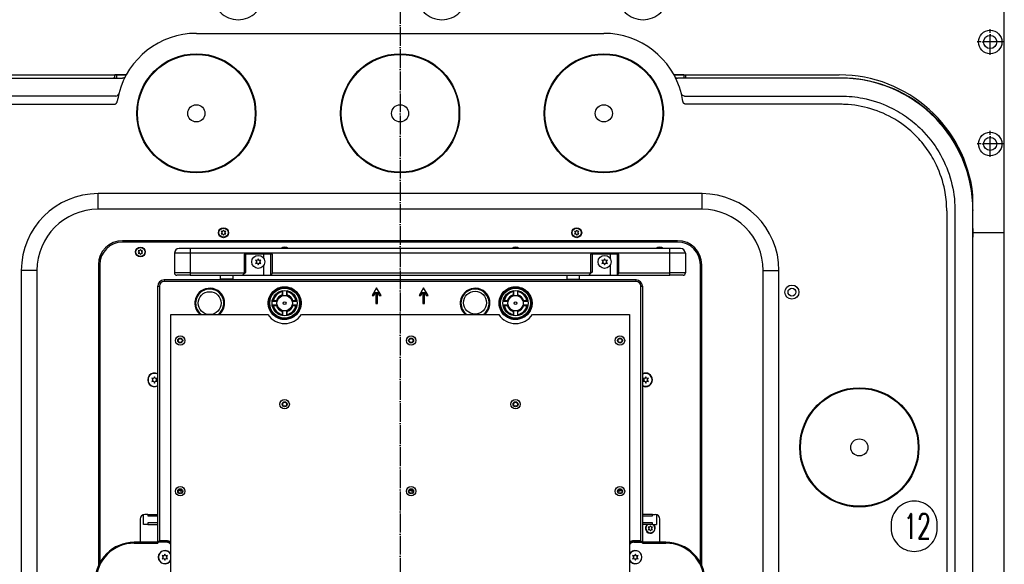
# Model space of a CAD drawing. Extents: x -1763 to 4575, y -3429 to 1051.
# Tile 177 of 193: x 1057 to 1686, y -45 to 303. Entities that reach past the tile are written whole.
import ezdxf

# ---------------------------------------------------------------- set-up
doc = ezdxf.new("R2010")
doc.units = 0
doc.linetypes.add('DASHED', pattern=[15, 7, -8])
doc.linetypes.add('DOT_CENTER', pattern=[14, 12, -1, 0, -1])
doc.layers.get('0').update_dxf_attribs({"linetype": 'CONTINUOUS'})
doc.layers.add('1', color=7, linetype='CONTINUOUS')
doc.layers.add('KONTUR', color=7, linetype='CONTINUOUS')
doc.styles.add('CONVERTER_2', font='txt.shx', dxfattribs={"width": 0.63})

# ---------------------------------------------------------------- blocks, each defined once
blk = doc.blocks.new('MANIPULATOR_TOPVIEW__646', base_point=(-707.79, 3670.62))
at = {"layer": '1', "color": 1, "linetype": 'DOT_CENTER'}
for p, q in [((1676.5, 280.25), (1676.5, 296.75)), ((1684.75, 288.5), (1668.25, 288.5)), ((1676.5, 215.25), (1676.5, 231.75)), ((1684.75, 223.5), (1668.25, 223.5))]:
    blk.add_line(p, q, dxfattribs=at)
at = {"layer": '1', "color": 7, "linetype": 'CONTINUOUS'}
for p, q in [((1019.77, 267.5), (1125.27, 267.5)), ((1474.73, 267.5), (1580.23, 267.5)), ((1665.5, -214), (1665.5, 190.85)), ((1665.5, 167), (1685.5, 167))]:
    blk.add_line(p, q, dxfattribs=at)
for centre, radius in [((1676.5, 288.5), 7.5), ((1676.5, 288.5), 4.2), ((1676.5, 223.5), 7.5), ((1676.5, 223.5), 4.2)]:
    blk.add_circle(centre, radius, dxfattribs=at)
blk.add_arc((1580.23, 181.75), 85.75, 6.0904, 90, dxfattribs=at)
at = {"layer": 'KONTUR', "color": 7, "linetype": 'CONTINUOUS'}
for p, q in [((1685.5, -9.33), (1685.5, 420.5)), ((1685.5, -211), (1685.5, -9.33))]:
    blk.add_line(p, q, dxfattribs=at)
blk = doc.blocks.new('TH_TV__647', base_point=(1686.02, 294))
at = {"color": 3, "linetype": 'CONTINUOUS'}
for p, q in [((1170, 294), (1430, 294)), ((1019, 265.5), (1117, 265.5)), ((1118, 265.5), (1117, 265.5)), ((1117, 265.43), (1117, 265.5)), ((1117, 265.43), (1122.95, 265.43)), ((1119, 267.5), (1118, 267.5)), ((1118, 265.43), (1118, 267.5)), ((1125.27, 267.5), (1119, 267.5)), ((1119, 267.5), (1119, 265.43)), ((1481, 267.5), (1474.73, 267.5)), ((1483, 265.43), (1477.05, 265.43)), ((1481, 267.5), (1482, 267.5)), ((1481, 267.5), (1481, 265.43)), ((1482, 267.5), (1482, 265.43)), ((1483, 265.5), (1482, 265.5)), ((1483, 265.43), (1483, 265.5)), ((1581, 265.5), (1483, 265.5)), ((1118.62, 254.02), (1018.93, 254.02)), ((1481.38, 254.02), (1581.07, 254.02)), ((1019.09, 248.77), (1117.57, 248.77)), ((1580.91, 248.77), (1482.43, 248.77)), ((1636.5, 244.99), (1636.36, 244.84)), ((1638.74, 242.98), (1638.59, 242.83)), ((1642.83, 238.59), (1642.98, 238.74)), ((1644.84, 236.36), (1644.99, 236.5)), ((1492.68, 191.8), (1107.32, 191.8)), ((1107.32, 181.8), (1107.32, 191.8)), ((1492.68, 181.8), (1492.68, 191.8)), ((1492.68, 181.8), (1107.32, 181.8)), ((1648.77, 180.91), (1648.77, -380.91)), ((1654.02, 181.07), (1654.02, -381.07)), ((1665.5, 181.5), (1665.5, 181)), ((1665.5, 169.5), (1665.5, 181)), ((1665.5, -381), (1665.5, 181)), ((1186.92, 167.59), (1185.93, 167.7)), ((1185.93, 167.7), (1186.52, 166.9)), ((1186.52, 166.9), (1185.93, 166.1)), ((1185.93, 166.1), (1186.92, 166.21)), ((1187.32, 168.5), (1186.92, 167.59)), ((1186.92, 166.21), (1187.32, 165.3)), ((1187.72, 167.59), (1187.32, 168.5)), ((1187.32, 165.3), (1187.72, 166.21)), ((1188.71, 167.7), (1187.72, 167.59)), ((1187.72, 166.21), (1188.71, 166.1)), ((1188.12, 166.9), (1188.71, 167.7)), ((1188.71, 166.1), (1188.12, 166.9)), ((1411.29, 167.7), (1411.88, 166.9)), ((1412.28, 167.59), (1411.29, 167.7)), ((1411.88, 166.9), (1411.29, 166.1)), ((1411.29, 166.1), (1412.28, 166.21)), ((1412.68, 168.5), (1412.28, 167.59)), ((1412.28, 166.21), (1412.68, 165.3)), ((1413.08, 167.59), (1412.68, 168.5)), ((1412.68, 165.3), (1413.08, 166.21)), ((1414.07, 167.7), (1413.08, 167.59)), ((1413.08, 166.21), (1414.07, 166.1)), ((1413.48, 166.9), (1414.07, 167.7)), ((1414.07, 166.1), (1413.48, 166.9)), ((1665.5, 169.5), (1665.5, 164)), ((1665.5, 141), (1665.5, 164)), ((1477.08, 161.8), (1122.92, 161.8)), ((1477.08, 160.9), (1122.92, 160.9)), ((1133.94, 155.29), (1132.95, 155.4)), ((1132.95, 155.4), (1133.54, 154.6)), ((1133.54, 154.6), (1132.95, 153.8)), ((1132.95, 153.8), (1133.94, 153.91)), ((1134.34, 156.2), (1133.94, 155.29)), ((1133.94, 153.91), (1134.34, 153)), ((1134.74, 155.29), (1134.34, 156.2)), ((1134.34, 153), (1134.74, 153.91)), ((1135.73, 155.4), (1134.74, 155.29)), ((1134.74, 153.91), (1135.73, 153.8)), ((1135.14, 154.6), (1135.73, 155.4)), ((1135.73, 153.8), (1135.14, 154.6)), ((1166, 153.8), (1156, 153.8)), ((1156, 153.8), (1156, 141.3)), ((1166.01, 156.8), (1159, 156.8)), ((1472, 153.8), (1166, 153.8)), ((1166, 153.8), (1166, 141.3)), ((1472, 156.8), (1166.01, 156.8)), ((1201.51, 153.3), (1200.51, 153.3)), ((1200.51, 153.3), (1200.51, 141.3)), ((1201.51, 141.8), (1201.51, 153.3)), ((1213.01, 153.3), (1201.51, 153.3)), ((1213.01, 150.53), (1213.01, 153.3)), ((1217.51, 153.3), (1213.01, 153.3)), ((1218.51, 153.3), (1217.51, 153.3)), ((1217.51, 139.89), (1217.51, 153.3)), ((1218.51, 141.3), (1218.51, 153.3)), ((1422.49, 153.3), (1421.49, 153.3)), ((1421.49, 153.3), (1421.49, 141.3)), ((1433.99, 153.3), (1422.49, 153.3)), ((1422.49, 153.3), (1422.49, 141.8)), ((1433.99, 153.3), (1433.99, 150.53)), ((1438.49, 153.3), (1433.99, 153.3)), ((1439.49, 153.3), (1438.49, 153.3)), ((1438.49, 153.3), (1438.49, 139.89)), ((1439.49, 141.3), (1439.49, 153.3)), ((1472, 153.8), (1472, 156.8)), ((1479, 156.8), (1472, 156.8)), ((1482, 153.8), (1472, 153.8)), ((1472, 141.3), (1472, 153.8)), ((1482, 153.8), (1482, 141.3)), ((1107.52, 146.4), (1107.52, -45.43)), ((1108.42, 146.4), (1108.42, -43.59)), ((1209.01, 149.17), (1207.78, 149.3)), ((1207.78, 149.3), (1208.51, 148.3)), ((1208.51, 148.3), (1207.78, 147.3)), ((1207.78, 147.3), (1209.01, 147.43)), ((1209.51, 150.3), (1209.01, 149.17)), ((1209.01, 147.43), (1209.51, 146.3)), ((1210.01, 149.17), (1209.51, 150.3)), ((1209.51, 146.3), (1210.01, 147.43)), ((1211.24, 149.3), (1210.01, 149.17)), ((1210.01, 147.43), (1211.24, 147.3)), ((1210.51, 148.3), (1211.24, 149.3)), ((1211.24, 147.3), (1210.51, 148.3)), ((1213.01, 139.8), (1213.01, 146.07)), ((1429.99, 149.17), (1428.76, 149.3)), ((1428.76, 149.3), (1429.49, 148.3)), ((1429.49, 148.3), (1428.76, 147.3)), ((1428.76, 147.3), (1429.99, 147.43)), ((1430.49, 150.3), (1429.99, 149.17)), ((1429.99, 147.43), (1430.49, 146.3)), ((1430.99, 149.17), (1430.49, 150.3)), ((1430.49, 146.3), (1430.99, 147.43)), ((1432.22, 149.3), (1430.99, 149.17)), ((1430.99, 147.43), (1432.22, 147.3)), ((1431.49, 148.3), (1432.22, 149.3)), ((1432.22, 147.3), (1431.49, 148.3)), ((1433.99, 146.07), (1433.99, 139.8)), ((1491.58, -43.59), (1491.58, 146.4)), ((1492.48, -45.43), (1492.48, 146.4)), ((1058.32, 142.8), (1058.32, -342.8)), ((1068.32, 142.8), (1058.32, 142.8)), ((1068.32, 142.8), (1068.32, -342.8)), ((1166, 141.3), (1156, 141.3)), ((1166, 139.8), (1157.5, 139.8)), ((1166, 141.3), (1200.51, 141.3)), ((1166, 139.8), (1199.51, 139.8)), ((1185.51, 137.2), (1185.51, 139.8)), ((1193.51, 137.2), (1193.51, 139.8)), ((1199.51, 139.8), (1200.57, 140.86)), ((1199.51, 139.8), (1203.34, 139.8)), ((1200.57, 140.86), (1201.51, 141.8)), ((1203.34, 139.8), (1213.01, 139.8)), ((1213.01, 139.8), (1217.51, 139.8)), ((1217.51, 139.89), (1217.51, 139.8)), ((1217.51, 139.8), (1249.34, 139.8)), ((1218.51, 141.3), (1421.49, 141.3)), ((1249.34, 139.8), (1350.66, 139.8)), ((1350.66, 139.8), (1385.39, 139.8)), ((1385.39, 139.8), (1389.89, 139.8)), ((1389.89, 139.8), (1396.66, 139.8)), ((1396.66, 139.8), (1420.49, 139.8)), ((1406.49, 137.2), (1406.49, 139.8)), ((1414.49, 137.2), (1414.49, 139.8)), ((1421.55, 140.86), (1420.49, 139.8)), ((1420.49, 139.8), (1433.99, 139.8)), ((1422.49, 141.8), (1421.55, 140.86)), ((1433.99, 139.8), (1438.49, 139.8)), ((1438.49, 139.89), (1438.49, 139.8)), ((1438.49, 139.8), (1472, 139.8)), ((1439.49, 141.3), (1472, 141.3)), ((1472, 139.8), (1472, 141.3)), ((1482, 141.3), (1472, 141.3)), ((1480.5, 139.8), (1472, 139.8)), ((1531.68, 142.8), (1541.68, 142.8)), ((1531.68, -342.8), (1531.68, 142.8)), ((1541.68, -342.8), (1541.68, 142.8)), ((1665.5, 43), (1665.5, 141)), ((1145.4, -30), (1145.4, 132.8)), ((1145.4, 132.8), (1146.4, 132.8)), ((1146.4, 132.8), (1146.4, -29.5)), ((1149.4, 136.8), (1149.4, 135.8)), ((1450.6, 136.8), (1149.4, 136.8)), ((1450.6, 135.8), (1149.4, 135.8)), ((1193.51, 137.2), (1185.51, 137.2)), ((1185.71, 137), (1185.51, 137.2)), ((1193.31, 137), (1185.71, 137)), ((1187.01, 136.8), (1187.01, 137)), ((1192.01, 136.8), (1192.01, 137)), ((1193.31, 137), (1193.51, 137.2)), ((1406.49, 137.2), (1414.49, 137.2)), ((1406.69, 137), (1406.49, 137.2)), ((1414.29, 137), (1406.69, 137)), ((1407.99, 136.8), (1407.99, 137)), ((1412.99, 136.8), (1412.99, 137)), ((1414.29, 137), (1414.49, 137.2)), ((1450.6, 135.8), (1450.6, 136.8)), ((1453.6, 132.8), (1454.6, 132.8)), ((1453.6, -29.5), (1453.6, 132.8)), ((1454.6, 132.8), (1454.6, -30)), ((1224.84, 129.85), (1224.84, 129.73)), ((1224.84, 129.73), (1224.84, 129.2)), ((1224.84, 129.2), (1224.84, 127.23)), ((1224.84, 127.23), (1224.84, 126.76)), ((1224.84, 126.74), (1224.84, 126.76)), ((1225.14, 127.22), (1225.14, 129.91)), ((1227.54, 129.91), (1227.54, 127.22)), ((1227.84, 129.85), (1227.84, 129.73)), ((1227.84, 129.2), (1227.84, 129.73)), ((1227.84, 127.23), (1227.84, 129.2)), ((1227.84, 126.76), (1227.84, 127.23)), ((1227.84, 126.76), (1227.84, 126.74)), ((1285, 131.8), (1282.11, 126.8)), ((1282.11, 126.8), (1283.27, 126.8)), ((1283.27, 126.8), (1284.5, 128.93)), ((1284.5, 128.93), (1284.5, 121.8)), ((1287.89, 126.8), (1285, 131.8)), ((1285.5, 121.8), (1285.5, 128.93)), ((1285.5, 128.93), (1286.73, 126.8)), ((1286.73, 126.8), (1287.89, 126.8)), ((1315, 131.8), (1312.11, 126.8)), ((1312.11, 126.8), (1313.27, 126.8)), ((1313.27, 126.8), (1314.5, 128.93)), ((1314.5, 128.93), (1314.5, 121.8)), ((1317.89, 126.8), (1315, 131.8)), ((1315.5, 121.8), (1315.5, 128.93)), ((1315.5, 128.93), (1316.73, 126.8)), ((1316.73, 126.8), (1317.89, 126.8)), ((1372.16, 129.85), (1372.16, 129.73)), ((1372.16, 129.73), (1372.16, 129.2)), ((1372.16, 129.2), (1372.16, 127.23)), ((1372.16, 127.23), (1372.16, 126.76)), ((1372.16, 126.74), (1372.16, 126.76)), ((1372.46, 127.22), (1372.46, 129.91)), ((1374.86, 129.91), (1374.86, 127.22)), ((1375.16, 129.85), (1375.16, 129.73)), ((1375.16, 129.73), (1375.16, 129.2)), ((1375.16, 127.23), (1375.16, 129.2)), ((1375.16, 126.76), (1375.16, 127.23)), ((1375.16, 126.76), (1375.16, 126.74)), ((1218.41, 123.17), (1221.09, 123.17)), ((1221.09, 120.77), (1218.41, 120.77)), ((1218.46, 123.47), (1218.58, 123.47)), ((1218.46, 120.47), (1218.58, 120.47)), ((1219.11, 123.47), (1218.58, 123.47)), ((1218.58, 120.47), (1219.11, 120.47)), ((1221.08, 123.47), (1219.11, 123.47)), ((1219.11, 120.47), (1221.08, 120.47)), ((1221.55, 123.47), (1221.08, 123.47)), ((1221.08, 120.47), (1221.55, 120.47)), ((1221.55, 123.47), (1221.57, 123.47)), ((1221.57, 120.47), (1221.55, 120.47)), ((1231.11, 123.47), (1231.13, 123.47)), ((1231.13, 120.47), (1231.11, 120.47)), ((1231.6, 123.47), (1231.13, 123.47)), ((1231.13, 120.47), (1231.6, 120.47)), ((1231.59, 123.17), (1234.27, 123.17)), ((1234.27, 120.77), (1231.59, 120.77)), ((1233.57, 123.47), (1231.6, 123.47)), ((1231.6, 120.47), (1233.57, 120.47)), ((1234.1, 123.47), (1233.57, 123.47)), ((1233.57, 120.47), (1234.1, 120.47)), ((1234.1, 123.47), (1234.22, 123.47)), ((1234.1, 120.47), (1234.22, 120.47)), ((1284.5, 121.8), (1285.5, 121.8)), ((1314.5, 121.8), (1315.5, 121.8)), ((1365.73, 123.17), (1368.41, 123.17)), ((1368.41, 120.77), (1365.73, 120.77)), ((1365.78, 123.47), (1365.9, 123.47)), ((1365.78, 120.47), (1365.9, 120.47)), ((1366.43, 123.47), (1365.9, 123.47)), ((1365.9, 120.47), (1366.43, 120.47)), ((1368.4, 123.47), (1366.43, 123.47)), ((1366.43, 120.47), (1368.4, 120.47)), ((1368.87, 123.47), (1368.4, 123.47)), ((1368.4, 120.47), (1368.87, 120.47)), ((1368.87, 123.47), (1368.89, 123.47)), ((1368.89, 120.47), (1368.87, 120.47)), ((1378.43, 123.47), (1378.45, 123.47)), ((1378.45, 120.47), (1378.43, 120.47)), ((1378.92, 123.47), (1378.45, 123.47)), ((1378.45, 120.47), (1378.92, 120.47)), ((1378.91, 123.17), (1381.59, 123.17)), ((1381.59, 120.77), (1378.91, 120.77)), ((1380.89, 123.47), (1378.92, 123.47)), ((1378.92, 120.47), (1380.89, 120.47)), ((1381.42, 123.47), (1380.89, 123.47)), ((1380.89, 120.47), (1381.42, 120.47)), ((1381.42, 123.47), (1381.54, 123.47)), ((1381.42, 120.47), (1381.54, 120.47)), ((1153.68, -309.01), (1153.68, 114.63)), ((1153.68, 114.63), (1215.61, 114.63)), ((1224.84, 117.18), (1224.84, 117.2)), ((1224.84, 117.18), (1224.84, 116.71)), ((1224.84, 116.71), (1224.84, 114.74)), ((1224.84, 114.74), (1224.84, 114.21)), ((1224.84, 114.21), (1224.84, 114.09)), ((1225.14, 114.04), (1225.14, 116.73)), ((1227.54, 116.73), (1227.54, 114.04)), ((1227.84, 117.2), (1227.84, 117.18)), ((1227.84, 116.71), (1227.84, 117.18)), ((1227.84, 114.74), (1227.84, 116.71)), ((1227.84, 114.74), (1227.84, 114.21)), ((1227.84, 114.21), (1227.84, 114.09)), ((1237.07, 114.63), (1362.93, 114.63)), ((1372.16, 117.18), (1372.16, 117.2)), ((1372.16, 117.18), (1372.16, 116.71)), ((1372.16, 116.71), (1372.16, 114.74)), ((1372.16, 114.74), (1372.16, 114.21)), ((1372.16, 114.21), (1372.16, 114.09)), ((1372.46, 114.04), (1372.46, 116.73)), ((1374.86, 116.73), (1374.86, 114.04)), ((1375.16, 117.2), (1375.16, 117.18)), ((1375.16, 116.71), (1375.16, 117.18)), ((1375.16, 114.74), (1375.16, 116.71)), ((1375.16, 114.74), (1375.16, 114.21)), ((1375.16, 114.21), (1375.16, 114.09)), ((1384.39, 114.63), (1446.32, 114.63)), ((1446.32, 114.63), (1446.32, -309.01)), ((1141.59, 74.05), (1142.32, 73.05)), ((1142.82, 73.92), (1141.59, 74.05)), ((1142.32, 73.05), (1141.59, 72.05)), ((1141.59, 72.05), (1142.82, 72.18)), ((1143.32, 75.05), (1142.82, 73.92)), ((1142.82, 72.18), (1143.32, 71.05)), ((1143.82, 73.92), (1143.32, 75.05)), ((1143.32, 71.05), (1143.82, 72.18)), ((1145.05, 74.05), (1143.82, 73.92)), ((1143.82, 72.18), (1145.05, 72.05)), ((1144.32, 73.05), (1145.05, 74.05)), ((1145.05, 72.05), (1144.32, 73.05)), ((1456.18, 73.92), (1454.95, 74.05)), ((1454.95, 74.05), (1455.68, 73.05)), ((1455.68, 73.05), (1454.95, 72.05)), ((1454.95, 72.05), (1456.18, 72.18)), ((1456.68, 75.05), (1456.18, 73.92)), ((1456.18, 72.18), (1456.68, 71.05)), ((1457.18, 73.92), (1456.68, 75.05)), ((1456.68, 71.05), (1457.18, 72.18)), ((1458.41, 74.05), (1457.18, 73.92)), ((1457.18, 72.18), (1458.41, 72.05)), ((1457.68, 73.05), (1458.41, 74.05)), ((1458.41, 72.05), (1457.68, 73.05)), ((1665.5, -41.02), (1665.5, 43)), ((1160.86, 2.48), (1160.81, 2.48)), ((1160.93, 2.28), (1160.81, 2.28)), ((1308.18, 2.48), (1308.13, 2.48)), ((1308.25, 2.28), (1308.13, 2.28)), ((1439.19, 2.28), (1439.07, 2.28)), ((1439.19, 2.48), (1439.14, 2.48)), ((1134.2, -15.7), (1134.2, -30.5)), ((1136.35, -19.2), (1136.35, -12.82)), ((1139.05, -12.7), (1137.2, -12.7)), ((1139.05, -12.7), (1139.05, -13.75)), ((1139.05, -12.7), (1145.4, -12.7)), ((1139.05, -13.75), (1145.4, -13.75)), ((1145.4, -18.15), (1139.05, -18.15)), ((1139.05, -18.15), (1139.05, -19.2)), ((1460.95, -12.7), (1454.6, -12.7)), ((1454.6, -13.75), (1460.95, -13.75)), ((1460.95, -18.15), (1454.6, -18.15)), ((1460.95, -13.75), (1460.95, -12.7)), ((1460.95, -12.7), (1462.8, -12.7)), ((1460.95, -19.2), (1460.95, -18.15)), ((1463.65, -12.82), (1463.65, -19.2)), ((1465.8, -30.5), (1465.8, -15.7)), ((1139.05, -19.2), (1136.35, -19.2)), ((1139.05, -19.2), (1145.4, -19.2)), ((1460.95, -19.2), (1454.6, -19.2)), ((1458.29, -20.8), (1458.88, -21.6)), ((1459.28, -20.91), (1458.29, -20.8)), ((1458.88, -21.6), (1458.29, -22.4)), ((1458.29, -22.4), (1459.28, -22.29)), ((1459.68, -20), (1459.28, -20.91)), ((1459.28, -22.29), (1459.68, -23.2)), ((1460.08, -20.91), (1459.68, -20)), ((1459.68, -23.2), (1460.08, -22.29)), ((1461.07, -20.8), (1460.08, -20.91)), ((1460.08, -22.29), (1461.07, -22.4)), ((1460.48, -21.6), (1461.07, -20.8)), ((1461.07, -22.4), (1460.48, -21.6)), ((1460.95, -19.2), (1463.65, -19.2)), ((1130.4, -31.1), (1130.4, -30.5)), ((1145.4, -30.5), (1130.4, -30.5)), ((1130.4, -31.1), (1145.4, -31.1)), ((1145.4, -30), (1145.4, -30.5)), ((1145.9, -30), (1145.4, -30)), ((1145.4, -30.5), (1145.4, -31.1)), ((1150.9, -30.5), (1145.4, -30.5)), ((1145.9, -30), (1146.4, -29.5)), ((1150.9, -30), (1145.9, -30)), ((1150.9, -29.5), (1146.4, -29.5)), ((1150.9, -29.5), (1150.9, -30)), ((1449.1, -29.5), (1449.1, -30)), ((1453.6, -29.5), (1449.1, -29.5)), ((1454.1, -30), (1449.1, -30)), ((1449.1, -30.5), (1454.6, -30.5)), ((1453.6, -29.5), (1454.1, -30)), ((1454.1, -30), (1454.6, -30)), ((1454.6, -30.5), (1454.6, -30)), ((1454.6, -31.1), (1454.6, -30.5)), ((1469.6, -30.5), (1454.6, -30.5)), ((1454.6, -31.1), (1469.6, -31.1)), ((1469.6, -31.1), (1469.6, -30.5)), ((1149.4, -39.13), (1148.17, -39)), ((1148.17, -39), (1148.9, -40)), ((1148.9, -40), (1148.17, -41)), ((1148.17, -41), (1149.4, -40.87)), ((1149.9, -38), (1149.4, -39.13)), ((1149.4, -40.87), (1149.9, -42)), ((1150.4, -39.13), (1149.9, -38)), ((1149.9, -42), (1150.4, -40.87)), ((1151.63, -39), (1150.4, -39.13)), ((1150.4, -40.87), (1151.63, -41)), ((1150.9, -40), (1151.63, -39)), ((1151.63, -41), (1150.9, -40)), ((1449.6, -39.13), (1448.37, -39)), ((1448.37, -39), (1449.1, -40)), ((1449.1, -40), (1448.37, -41)), ((1448.37, -41), (1449.6, -40.87)), ((1450.1, -38), (1449.6, -39.13)), ((1449.6, -40.87), (1450.1, -42)), ((1450.6, -39.13), (1450.1, -38)), ((1450.1, -42), (1450.6, -40.87)), ((1451.83, -39), (1450.6, -39.13)), ((1450.6, -40.87), (1451.83, -41)), ((1451.1, -40), (1451.83, -39)), ((1451.83, -41), (1451.1, -40)), ((1665.5, -50.85), (1665.5, -41.02))]:
    blk.add_line(p, q, dxfattribs=at)
at = {"color": 3, "linetype": 'DASHED'}
for p, q in [((1019, 265.5), (1117, 265.5)), ((1581, 265.5), (1483, 265.5)), ((1665.5, -381), (1665.5, 181)), ((1665.5, 169.5), (1665.5, 181)), ((1665.5, 141), (1665.5, 164)), ((1203.34, 139.8), (1213.01, 139.8)), ((1213.01, 139.8), (1217.51, 139.8)), ((1217.51, 139.8), (1249.34, 139.8)), ((1350.66, 139.8), (1385.39, 139.8)), ((1385.39, 139.8), (1389.89, 139.8)), ((1389.89, 139.8), (1396.66, 139.8)), ((1665.5, 43), (1665.5, 141)), ((1665.5, -41.02), (1665.5, 43)), ((1139.05, -12.7), (1137.2, -12.7)), ((1139.05, -12.7), (1137.2, -12.7)), ((1139.05, -12.7), (1145.4, -12.7)), ((1139.05, -12.7), (1145.4, -12.7)), ((1460.95, -12.7), (1454.6, -12.7)), ((1460.95, -12.7), (1454.6, -12.7)), ((1460.95, -12.7), (1462.8, -12.7)), ((1460.95, -12.7), (1462.8, -12.7)), ((1145.4, -30.5), (1145.4, -31.1)), ((1454.6, -31.1), (1454.6, -30.5)), ((1665.5, -50.85), (1665.5, -41.02))]:
    blk.add_line(p, q, dxfattribs=at)
at = {"color": 3, "linetype": 'CONTINUOUS'}
for centre, radius in [((1170, 243), 38), ((1170, 243), 37.57), ((1300, 243), 38), ((1300, 243), 37.57), ((1430, 243), 38), ((1430, 243), 37.57), ((1170, 243), 5.45), ((1300, 243), 5.45), ((1430, 243), 5.45), ((1187.32, 166.9), 3.2), ((1187.32, 166.9), 2.9), ((1412.68, 166.9), 3.2), ((1412.68, 166.9), 2.9), ((1134.34, 154.6), 3.1), ((1134.34, 154.6), 2.9), ((1209.51, 148.3), 4.15), ((1430.49, 148.3), 4.15), ((1226.34, 121.97), 10.5), ((1373.66, 121.97), 10.5), ((1550, 129), 4.5), ((1178.51, 121.97), 7.3), ((1226.34, 121.97), 9.5), ((1226.34, 121.97), 8.03), ((1226.34, 121.97), 4.9), ((1347.83, 122.24), 7.3), ((1373.66, 121.97), 9.5), ((1373.66, 121.97), 8.03), ((1373.66, 121.97), 4.9), ((1550, 129), 2.5), ((1226.34, 121.97), 0.9), ((1373.66, 121.97), 0.9), ((1159.71, 98.12), 3), ((1307.03, 98.12), 3), ((1440.29, 98.12), 3), ((1159.71, 98.12), 1.6), ((1159.71, 98.12), 1.25), ((1307.03, 98.12), 1.6), ((1307.03, 98.12), 1.25), ((1440.29, 98.12), 1.6), ((1440.29, 98.12), 1.25), ((1593, 30), 38), ((1593, 30), 37.57), ((1226.34, 57.48), 3), ((1226.34, 57.48), 1.6), ((1226.34, 57.48), 1.25), ((1373.66, 57.48), 3), ((1373.66, 57.48), 1.6), ((1373.66, 57.48), 1.25), ((1593, 30), 5.45), ((1159.71, 2), 3), ((1159.71, 2), 1.6), ((1159.71, 2), 1.25), ((1307.03, 2), 3), ((1307.03, 2), 1.6), ((1307.03, 2), 1.25), ((1440.29, 2), 3), ((1440.29, 2), 1.6), ((1440.29, 2), 1.25)]:
    blk.add_circle(centre, radius, dxfattribs=at)
at = {"color": 3, "linetype": 'DASHED'}
for centre in [(1226.34, 121.97), (1373.66, 121.97)]:
    blk.add_circle(centre, 10.5, dxfattribs=at)
at = {"color": 3, "linetype": 'CONTINUOUS'}
for centre, radius, start, end in [((1170, 243), 51, 90, 165.80364), ((1430, 243), 51, 14.19636, 90), ((1581, 181), 84.5, 0, 90), ((1581.5, 181.5), 84, 49.09563, 90), ((1581, 181), 84.5, 0, 88.9062), ((1170, 243), 51, 165.80364, 171.35948), ((1430, 243), 51, 8.64052, 14.19636), ((1581.5, 181.5), 84, 47.0463, 49.09563), ((1581.5, 181.5), 84, 42.95287, 47.0463), ((1581.5, 181.5), 84, 40.90354, 42.95287), ((1581.5, 181.5), 84, 0, 40.90354), ((1107.32, 142.8), 49, 90, 180), ((1492.68, 142.8), 49, 0, 90), ((1107.32, 142.8), 39, 90, 180), ((1492.68, 142.8), 39, 0, 90), ((1663.5, 169.5), 2, -0.59655, 0), ((1663.5, 164), 2, 0, 0.59655), ((1122.92, 146.4), 15.4, 90, 180), ((1122.92, 146.4), 14.5, 90, 180), ((1226.34, 154.6), 3.1, 45.20868, 134.79132), ((1226.34, 154.6), 2.9, 90, 130.65725), ((1226.34, 154.6), 2.9, 49.34275, 90), ((1373.66, 154.6), 3.1, 45.20868, 134.79132), ((1373.66, 154.6), 2.9, 90, 130.65725), ((1373.66, 154.6), 2.9, 49.34275, 90), ((1465.66, 154.6), 3.1, 45.20868, 134.79132), ((1465.66, 154.6), 2.9, 90, 130.65725), ((1465.66, 154.6), 2.9, 49.34275, 90), ((1477.08, 146.4), 15.4, 0, 90), ((1477.08, 146.4), 14.5, 0, 90), ((1159, 153.8), 3, 90, 180), ((1479, 153.8), 3, 0, 90), ((1157.5, 141.3), 1.5, 180, -90), ((1202.01, 141.3), 1.5, 180, -163.12551), ((1217.01, 141.3), 1.5, -70.52878, 0), ((1422.99, 141.3), 1.5, 180, -163.12551), ((1437.99, 141.3), 1.5, -70.52878, 0), ((1480.5, 141.3), 1.5, -90, 0), ((1149.4, 132.8), 4, 90, 180), ((1149.4, 132.8), 3, 90, 180), ((1226.34, 121.97), 10, 81.37307, 98.62693), ((1373.66, 121.97), 10, 81.37307, 98.62693), ((1450.6, 132.8), 4, 0, 90), ((1450.6, 132.8), 3, 0, 90), ((1178.51, 121.97), 9.5, 0, -129.39885), ((1178.51, 121.97), 9, -54.65433, 180), ((1226.34, 121.97), 10, 98.62693, 171.37307), ((1226.34, 121.97), 7.9, 100.9454, 169.0546), ((1226.34, 121.97), 7.39, 101.71707, 168.28293), ((1226.34, 121.97), 5.47, 105.92296, 164.07704), ((1226.34, 121.97), 5.02, 107.37979, 162.62021), ((1226.34, 121.97), 5, 107.4576, 162.5424), ((1226.34, 121.97), 5, 104.5494, 107.4576), ((1223.64, 127.22), 1.5, -20.26682, 0), ((1229.04, 127.22), 1.5, 180, -159.73318), ((1226.34, 121.97), 5, 72.5424, 75.4506), ((1226.34, 121.97), 10, 8.62693, 81.37307), ((1226.34, 121.97), 7.9, 10.9454, 79.0546), ((1226.34, 121.97), 7.39, 11.71707, 78.28293), ((1226.34, 121.97), 5.47, 15.92296, 74.07704), ((1226.34, 121.97), 5.02, 17.37979, 72.62021), ((1226.34, 121.97), 5, 17.4576, 72.5424), ((1347.83, 121.97), 9.5, 0, -129.39885), ((1347.83, 121.97), 9, -54.65433, 180), ((1373.66, 121.97), 10, 98.62693, 171.37307), ((1373.66, 121.97), 7.9, 100.9454, 169.0546), ((1373.66, 121.97), 7.39, 101.71707, 168.28293), ((1373.66, 121.97), 5.47, 105.92296, 164.07704), ((1373.66, 121.97), 5.02, 107.37979, 162.62021), ((1373.66, 121.97), 5, 107.4576, 162.5424), ((1373.66, 121.97), 5, 104.5494, 107.4576), ((1370.96, 127.22), 1.5, -20.26682, 0), ((1376.36, 127.22), 1.5, 180, -159.73318), ((1373.66, 121.97), 5, 72.5424, 75.4506), ((1373.66, 121.97), 10, 8.62693, 81.37307), ((1373.66, 121.97), 7.9, 10.9454, 79.0546), ((1373.66, 121.97), 7.39, 11.71707, 78.28293), ((1373.66, 121.97), 5.47, 15.92296, 74.07704), ((1373.66, 121.97), 5.02, 17.37979, 72.62021), ((1373.66, 121.97), 5, 17.4576, 72.5424), ((1178.51, 121.97), 9, 180, -125.34567), ((1178.51, 121.97), 9.5, -50.60115, 0), ((1226.34, 121.97), 10, 171.37307, 180), ((1226.34, 121.97), 10, 180, -171.37307), ((1226.34, 121.97), 10, -171.37307, -98.62693), ((1226.34, 121.97), 7.9, -169.0546, -100.9454), ((1226.34, 121.97), 7.39, -168.28293, -101.71707), ((1226.34, 121.97), 5.47, -164.07704, -105.92296), ((1221.09, 124.67), 1.5, -90, -69.73318), ((1221.09, 119.27), 1.5, 69.73318, 90), ((1226.34, 121.97), 5, 162.5424, 165.4506), ((1226.34, 121.97), 5, -165.4506, -162.5424), ((1226.34, 121.97), 5.02, -162.62021, -107.37979), ((1226.34, 121.97), 5, -162.5424, -107.4576), ((1226.34, 121.97), 5, -72.5424, -17.4576), ((1226.34, 121.97), 5.02, -72.62021, -17.37979), ((1226.34, 121.97), 5.47, -74.07704, -15.92296), ((1226.34, 121.97), 7.39, -78.28293, -11.71707), ((1226.34, 121.97), 7.9, -79.0546, -10.9454), ((1226.34, 121.97), 10, -81.37307, -8.62693), ((1231.59, 124.67), 1.5, -110.26682, -90), ((1231.59, 119.27), 1.5, 90, 110.26682), ((1226.34, 121.97), 5, 14.5494, 17.4576), ((1226.34, 121.97), 5, -17.4576, -14.5494), ((1226.34, 121.97), 10, 0, 8.62693), ((1226.34, 121.97), 10, -8.62693, 0), ((1347.83, 121.97), 9, 180, -125.34567), ((1347.83, 121.97), 9.5, -50.60115, 0), ((1373.66, 121.97), 10, 171.37307, -180), ((1373.66, 121.97), 10, 180, -171.37307), ((1373.66, 121.97), 10, -171.37307, -98.62693), ((1373.66, 121.97), 7.9, -169.0546, -100.9454), ((1373.66, 121.97), 7.39, -168.28293, -101.71707), ((1373.66, 121.97), 5.47, -164.07704, -105.92296), ((1368.41, 124.67), 1.5, -90, -69.73318), ((1368.41, 119.27), 1.5, 69.73318, 90), ((1373.66, 121.97), 5, 162.5424, 165.4506), ((1373.66, 121.97), 5, -165.4506, -162.5424), ((1373.66, 121.97), 5.02, -162.62021, -107.37979), ((1373.66, 121.97), 5, -162.5424, -107.4576), ((1373.66, 121.97), 5.47, -74.07704, -15.92296), ((1373.66, 121.97), 7.39, -78.28293, -11.71707), ((1373.66, 121.97), 7.9, -79.0546, -10.9454), ((1373.66, 121.97), 5, -72.5424, -17.4576), ((1373.66, 121.97), 5.02, -72.62021, -17.37979), ((1373.66, 121.97), 10, -81.37307, -8.62693), ((1378.91, 124.67), 1.5, -110.26682, -90), ((1378.91, 119.27), 1.5, 90, 110.26682), ((1373.66, 121.97), 5, 14.5494, 17.4576), ((1373.66, 121.97), 5, -17.4576, -14.5494), ((1373.66, 121.97), 10, 0, 8.62693), ((1373.66, 121.97), 10, -8.62693, 0), ((1226.34, 121.97), 13, -145.61859, -34.38141), ((1226.34, 121.97), 5, -107.4576, -104.5494), ((1223.64, 116.73), 1.5, 0, 20.26682), ((1229.04, 116.73), 1.5, 159.73318, 180), ((1226.34, 121.97), 5, -75.4506, -72.5424), ((1373.66, 121.97), 13, -145.61859, -34.38141), ((1373.66, 121.97), 5, -107.4576, -104.5494), ((1370.96, 116.73), 1.5, 0, 20.26682), ((1376.36, 116.73), 1.5, 159.73318, 180), ((1373.66, 121.97), 5, -75.4506, -72.5424), ((1226.34, 121.97), 10, -98.62693, -81.37307), ((1373.66, 121.97), 10, -98.62693, -81.37307), ((1143.32, 73.05), 4.35, 61.43464, -61.43464), ((1143.32, 73.05), 4.15, 59.92026, 180), ((1456.68, 73.05), 4.35, 0, 118.56536), ((1456.68, 73.05), 4.15, -120.07974, 120.07974), ((1143.32, 73.05), 4.15, 180, -59.92026), ((1456.68, 73.05), 4.35, -118.56536, 0), ((1160.81, 7.28), 5, -114.88792, -90), ((1160.81, 7.28), 4.8, -114.18164, -90), ((1308.13, 7.28), 5, -114.88792, -90), ((1308.13, 7.28), 4.8, -114.18164, -90), ((1439.19, 7.28), 4.8, -90, -65.81836), ((1439.19, 7.28), 5, -90, -65.11208), ((1137.2, -15.7), 3, 90, 180), ((1462.8, -15.7), 3, 0, 90), ((1459.68, -21.6), 3.1, 129.26803, 0), ((1459.68, -21.6), 2.9, 124.14842, -90), ((1459.68, -21.6), 2.9, -90, 55.85158), ((1459.68, -21.6), 3.1, 0, 50.73197), ((1130.4, -55.5), 25, 90, 180), ((1130.4, -55.5), 24.4, 90, 180), ((1150.9, -34), 4.5, 51.84596, 90), ((1150.9, -34), 4, 45.97278, 90), ((1150.9, -34), 3.5, 37.41216, 90), ((1449.1, -34), 4.5, 90, 128.15404), ((1449.1, -34), 4, 90, 134.02722), ((1449.1, -34), 3.5, 90, 142.58784), ((1469.6, -55.5), 25, 0, 90), ((1469.6, -55.5), 24.4, 0, 90), ((1149.9, -40), 4.2, 25.84193, 180), ((1149.9, -40), 4.15, 24.37784, -24.37784), ((1450.1, -40), 4.2, 0, 154.15807), ((1450.1, -40), 4.15, 0, 155.62216), ((1149.9, -40), 4.2, 180, -25.84193), ((1450.1, -40), 4.15, -155.62216, 0), ((1450.1, -40), 4.2, -154.15807, 0)]:
    blk.add_arc(centre, radius, start, end, dxfattribs=at)
at = {"color": 3, "linetype": 'DASHED'}
for centre, radius, start, end in [((1581, 181), 84.5, 0, 90), ((1226.34, 121.97), 10, 81.37307, 98.62693), ((1226.34, 121.97), 10, 81.37307, 98.62693), ((1373.66, 121.97), 10, 81.37307, 98.62693), ((1373.66, 121.97), 10, 81.37307, 98.62693), ((1226.34, 121.97), 10, 98.62693, 171.37307), ((1226.34, 121.97), 10, 98.62693, 171.37307), ((1226.34, 121.97), 5, 107.4576, 162.5424), ((1226.34, 121.97), 5, 104.5494, 107.4576), ((1226.34, 121.97), 5, 72.5424, 75.4506), ((1226.34, 121.97), 10, 8.62693, 81.37307), ((1226.34, 121.97), 10, 8.62693, 81.37307), ((1226.34, 121.97), 5, 17.4576, 72.5424), ((1373.66, 121.97), 10, 98.62693, 171.37307), ((1373.66, 121.97), 10, 98.62693, 171.37307), ((1373.66, 121.97), 5, 107.4576, 162.5424), ((1373.66, 121.97), 5, 104.5494, 107.4576), ((1373.66, 121.97), 5, 72.5424, 75.4506), ((1373.66, 121.97), 10, 8.62693, 81.37307), ((1373.66, 121.97), 10, 8.62693, 81.37307), ((1373.66, 121.97), 5, 17.4576, 72.5424), ((1226.34, 121.97), 10, 171.37307, 180), ((1226.34, 121.97), 10, 171.37307, 180), ((1226.34, 121.97), 10, 180, -171.37307), ((1226.34, 121.97), 10, 180, -171.37307), ((1226.34, 121.97), 10, -171.37307, -98.62693), ((1226.34, 121.97), 10, -171.37307, -98.62693), ((1226.34, 121.97), 5, 162.5424, 165.4506), ((1226.34, 121.97), 5, -165.4506, -162.5424), ((1226.34, 121.97), 5, -162.5424, -107.4576), ((1226.34, 121.97), 5, -72.5424, -17.4576), ((1226.34, 121.97), 10, -81.37307, -8.62693), ((1226.34, 121.97), 10, -81.37307, -8.62693), ((1226.34, 121.97), 5, 14.5494, 17.4576), ((1226.34, 121.97), 5, -17.4576, -14.5494), ((1226.34, 121.97), 10, 0, 8.62693), ((1226.34, 121.97), 10, 0, 8.62693), ((1226.34, 121.97), 10, -8.62693, 0), ((1226.34, 121.97), 10, -8.62693, 0), ((1373.66, 121.97), 10, 171.37307, -180), ((1373.66, 121.97), 10, 171.37307, -180), ((1373.66, 121.97), 10, 180, -171.37307), ((1373.66, 121.97), 10, 180, -171.37307), ((1373.66, 121.97), 10, -171.37307, -98.62693), ((1373.66, 121.97), 10, -171.37307, -98.62693), ((1373.66, 121.97), 5, 162.5424, 165.4506), ((1373.66, 121.97), 5, -165.4506, -162.5424), ((1373.66, 121.97), 5, -162.5424, -107.4576), ((1373.66, 121.97), 5, -72.5424, -17.4576), ((1373.66, 121.97), 10, -81.37307, -8.62693), ((1373.66, 121.97), 10, -81.37307, -8.62693), ((1373.66, 121.97), 5, 14.5494, 17.4576), ((1373.66, 121.97), 5, -17.4576, -14.5494), ((1373.66, 121.97), 10, 0, 8.62693), ((1373.66, 121.97), 10, 0, 8.62693), ((1373.66, 121.97), 10, -8.62693, 0), ((1373.66, 121.97), 10, -8.62693, 0), ((1226.34, 121.97), 5, -107.4576, -104.5494), ((1226.34, 121.97), 5, -75.4506, -72.5424), ((1373.66, 121.97), 5, -107.4576, -104.5494), ((1373.66, 121.97), 5, -75.4506, -72.5424), ((1226.34, 121.97), 10, -98.62693, -81.37307), ((1226.34, 121.97), 10, -98.62693, -81.37307), ((1373.66, 121.97), 10, -98.62693, -81.37307), ((1373.66, 121.97), 10, -98.62693, -81.37307)]:
    blk.add_arc(centre, radius, start, end, dxfattribs=at)
at = {"color": 3, "linetype": 'CONTINUOUS'}
for points, knots in [([(1124.75, 266.52), (1124.7, 266.43), (1124.65, 266.35), (1124.59, 266.27), (1124.53, 266.19), (1124.47, 266.12), (1124.4, 266.05), (1124.34, 265.99), (1124.28, 265.93), (1124.21, 265.88), (1124.14, 265.82), (1124.06, 265.77), (1124, 265.73), (1123.93, 265.69), (1123.85, 265.65), (1123.77, 265.61), (1123.71, 265.58), (1123.63, 265.55), (1123.54, 265.52), (1123.46, 265.49), (1123.36, 265.47), (1123.25, 265.45), (1123.16, 265.44), (1123.06, 265.43), (1122.95, 265.43)], [0, 0, 0, 0, 0.294371, 0.294371, 0.294371, 0.589783, 0.589783, 0.589783, 0.845429, 0.845429, 0.845429, 1.102216, 1.102216, 1.102216, 1.357261, 1.357261, 1.357261, 1.610937, 1.610937, 1.610937, 1.907521, 1.907521, 1.907521, 2.203832, 2.203832, 2.203832, 2.203832]), ([(1475.25, 266.52), (1475.34, 266.35), (1475.46, 266.19), (1475.6, 266.05), (1475.72, 265.93), (1475.85, 265.82), (1476, 265.73), (1476.07, 265.69), (1476.15, 265.65), (1476.23, 265.61), (1476.3, 265.58), (1476.38, 265.55), (1476.46, 265.52), (1476.57, 265.49), (1476.67, 265.46), (1476.75, 265.45), (1476.84, 265.44), (1476.94, 265.43), (1477.05, 265.43)], [0, 0, 0, 0, 0.589368, 0.589368, 0.589368, 1.101564, 1.101564, 1.101564, 1.356609, 1.356609, 1.356609, 1.610285, 1.610285, 1.610285, 1.906869, 1.906869, 1.906869, 2.203181, 2.203181, 2.203181, 2.203181]), ([(1581.07, 254.02), (1581.2, 254.02), (1581.33, 254.02), (1586.05, 253.99), (1590.64, 253.54), (1601.07, 251.48), (1606.81, 249.59), (1616.04, 245.23), (1619.66, 243.12), (1626.49, 238.31), (1629.7, 235.61), (1632.65, 232.65), (1636.91, 228.39), (1640.63, 223.62), (1646.81, 213.27), (1649.24, 207.74), (1652.69, 196.19), (1653.69, 190.22), (1653.99, 183.29), (1654.01, 182.37), (1654.02, 181.33), (1654.02, 181.2), (1654.02, 181.07)], [0, 0, 0, 0, 0.39209, 0.39209, 14.472717, 14.472717, 32.906377, 32.906377, 45.694838, 45.694838, 58.483305, 58.483305, 58.483305, 76.916048, 76.916048, 95.348773, 95.348773, 113.781519, 113.781519, 116.587061, 116.587061, 116.979036, 116.979036, 116.979036, 116.979036]), ([(1117.57, 248.77), (1117.6, 248.77), (1117.63, 248.77), (1117.67, 248.77), (1117.77, 248.78), (1117.89, 248.8), (1118.03, 248.84), (1118.07, 248.85), (1118.14, 248.87), (1118.21, 248.9), (1118.27, 248.93), (1118.33, 248.95), (1118.38, 248.98), (1118.42, 249), (1118.47, 249.03), (1118.52, 249.06), (1118.58, 249.1), (1118.62, 249.13), (1118.66, 249.15), (1118.71, 249.19), (1118.75, 249.23), (1118.79, 249.26), (1118.84, 249.3), (1118.88, 249.34), (1118.91, 249.37), (1118.99, 249.45), (1119.06, 249.52), (1119.11, 249.59), (1119.12, 249.6), (1119.13, 249.62), (1119.15, 249.65), (1119.17, 249.67), (1119.18, 249.69), (1119.2, 249.71), (1119.23, 249.75), (1119.25, 249.79), (1119.27, 249.83), (1119.31, 249.89), (1119.36, 249.97), (1119.4, 250.07), (1119.44, 250.17), (1119.48, 250.25), (1119.5, 250.32), (1119.54, 250.46), (1119.57, 250.57), (1119.58, 250.66)], [0, 0, 0, 0, 0.102829, 0.102829, 0.102829, 0.469726, 0.469726, 0.469726, 0.658102, 0.658102, 0.658102, 0.849, 0.849, 0.849, 1.012577, 1.012577, 1.012577, 1.177322, 1.177322, 1.177322, 1.342789, 1.342789, 1.342789, 1.508456, 1.508456, 1.508456, 1.804251, 1.804251, 1.804251, 1.877657, 1.877657, 1.877657, 1.950018, 1.950018, 1.950018, 2.091315, 2.091315, 2.091315, 2.36555, 2.36555, 2.36555, 2.63816, 2.63816, 2.63816, 2.987227, 2.987227, 2.987227, 2.987227]), ([(1482.43, 248.77), (1482.4, 248.77), (1482.37, 248.77), (1482.33, 248.77), (1482.23, 248.78), (1482.11, 248.8), (1481.97, 248.84), (1481.93, 248.85), (1481.86, 248.87), (1481.79, 248.9), (1481.73, 248.93), (1481.67, 248.95), (1481.62, 248.98), (1481.58, 249), (1481.53, 249.03), (1481.48, 249.06), (1481.42, 249.1), (1481.38, 249.13), (1481.34, 249.15), (1481.29, 249.19), (1481.25, 249.23), (1481.21, 249.26), (1481.16, 249.3), (1481.12, 249.34), (1481.09, 249.37), (1481.06, 249.4), (1481.02, 249.44), (1480.99, 249.48), (1480.96, 249.51), (1480.93, 249.55), (1480.89, 249.59), (1480.88, 249.6), (1480.87, 249.62), (1480.85, 249.65), (1480.83, 249.67), (1480.82, 249.69), (1480.8, 249.71), (1480.77, 249.75), (1480.75, 249.79), (1480.73, 249.83), (1480.68, 249.9), (1480.64, 249.98), (1480.6, 250.07), (1480.56, 250.17), (1480.52, 250.25), (1480.5, 250.32), (1480.47, 250.42), (1480.44, 250.53), (1480.42, 250.66)], [0, 0, 0, 0, 0.102829, 0.102829, 0.102829, 0.469726, 0.469726, 0.469726, 0.658102, 0.658102, 0.658102, 0.849, 0.849, 0.849, 1.012577, 1.012577, 1.012577, 1.177322, 1.177322, 1.177322, 1.342789, 1.342789, 1.342789, 1.508456, 1.508456, 1.508456, 1.656701, 1.656701, 1.656701, 1.804287, 1.804287, 1.804287, 1.877693, 1.877693, 1.877693, 1.950054, 1.950054, 1.950054, 2.091352, 2.091352, 2.091352, 2.365586, 2.365586, 2.365586, 2.638197, 2.638197, 2.638197, 2.987264, 2.987264, 2.987264, 2.987264]), ([(1648.77, 180.91), (1648.77, 181.28), (1648.76, 181.65), (1648.69, 186.04), (1648.27, 190.05), (1646.41, 199.51), (1644.65, 204.85), (1640.59, 213.43), (1638.62, 216.8), (1634.15, 223.16), (1631.64, 226.14), (1628.89, 228.89), (1624.93, 232.85), (1620.49, 236.31), (1610.86, 242.05), (1605.71, 244.32), (1594.97, 247.53), (1589.42, 248.46), (1583.22, 248.73), (1582.62, 248.75), (1581.65, 248.76), (1581.28, 248.77), (1580.91, 248.77)], [0, 0, 0, 0, 1.045657, 1.045657, 12.425175, 12.425175, 28.250636, 28.250636, 39.229588, 39.229588, 50.208524, 50.208524, 50.208524, 66.033092, 66.033092, 81.857709, 81.857709, 97.682469, 97.682469, 99.382292, 99.382292, 100.427425, 100.427425, 100.427425, 100.427425]), ([(1166.01, 156.8), (1166.01, 156.8), (1166.01, 156.74), (1166.01, 156.67), (1166, 156.53), (1166, 156.27), (1166, 155.92), (1166, 155.77), (1166, 155.36), (1166, 154.67), (1166, 154.47), (1166, 154.17), (1166, 153.8)], [0, 0, 0, 0, 0.126824, 0.126824, 0.126824, 0.876348, 0.876348, 0.876348, 2.131463, 2.131463, 2.131463, 3.000038, 3.000038, 3.000038, 3.000038]), ([(1166, 141.3), (1166, 141.15), (1166, 141.01), (1166, 140.87), (1166, 140.52), (1166, 140.32), (1166, 140.24), (1166, 139.99), (1166, 139.9), (1166, 139.86), (1166, 139.83), (1166, 139.8), (1166, 139.8)], [0.590201, 0.590201, 0.590201, 0.590201, 1.024457, 1.024457, 1.024457, 1.652031, 1.652031, 1.652031, 2.026805, 2.026805, 2.026805, 2.090217, 2.090217, 2.090217, 2.090217])]:
    blk.add_open_spline(points, degree=3, knots=knots, dxfattribs=at)
for points in [[(1118.62, 254.02), (1119.5, 254.01), (1120.34, 254.66), (1120.56, 255.51)], [(1481.38, 254.02), (1480.5, 254.01), (1479.66, 254.66), (1479.44, 255.51)]]:
    blk.add_open_spline(points, degree=3, dxfattribs=at)
blk = doc.blocks.new('TEXT__648', base_point=(832.32, 320))
at = {"layer": '1', "color": 1}
for points in [[(1196.68, 302.68), (1196.68, 302.68, 0.414214), (1212.68, 318.68), (1212.68, 318.68, 0.414214), (1196.68, 334.68), (1196.68, 334.68, 0.414214), (1180.68, 318.68), (1180.68, 318.68, 0.414214)], [(1326.68, 302.68), (1326.68, 302.68, 0.414214), (1342.68, 318.68), (1342.68, 318.68, 0.414214), (1326.68, 334.68), (1326.68, 334.68, 0.414214), (1310.68, 318.68), (1310.68, 318.68, 0.414214)], [(1455, 302.68), (1455, 302.68, 0.414214), (1471, 318.68), (1471, 318.68, 0.414214), (1455, 334.68), (1455, 334.68, 0.414214), (1439, 318.68), (1439, 318.68, 0.414214)], [(1628.04, -36.32), (1628.04, -36.32, 0.414214), (1642.76, -21.6), (1642.76, -19.04, 0.414214), (1628.04, -4.32), (1628.04, -4.32, 0.414214), (1613.32, -19.04), (1613.32, -21.6, 0.414214)]]:
    blk.add_lwpolyline(points, format="xyb", close=True, dxfattribs=at)
at = {"layer": '1', "color": 1, "style": 'CONVERTER_2', "width": 0.63}
blk.add_text('12', height=16, dxfattribs=at).set_placement((1621.32, -28.32))
blk = doc.blocks.new('TH_B__649', base_point=(1031.73, -372.51))
at = {"layer": '1', "color": 1, "linetype": 'DOT_CENTER'}
blk.add_line((1300, 481.25), (1300, -505.07), dxfattribs=at)
at = {"layer": '1'}
for name, p in [('TEXT__648', (832.32, 320)), ('MANIPULATOR_TOPVIEW__646', (-707.79, 3670.62)), ('TH_TV__647', (1686.02, 294))]:
    blk.add_blockref(name, p, dxfattribs=at)
blk = doc.blocks.new('GEOMETRY__650', base_point=(11147.76, 2238.74))
blk.add_blockref('TH_B__649', (1031.73, -372.51))
blk = doc.blocks.new('D-E6978-60041-1S11B__651', base_point=(11371.2, 2424.87))
at = {"layer": '1'}
blk.add_blockref('GEOMETRY__650', (11147.76, 2238.74), dxfattribs=at)

msp = doc.modelspace()

# ---------------------------------------------------------------- block references
msp.add_blockref('D-E6978-60041-1S11B__651', (11371.2, 2424.87))

doc.saveas('drawing.dxf')
